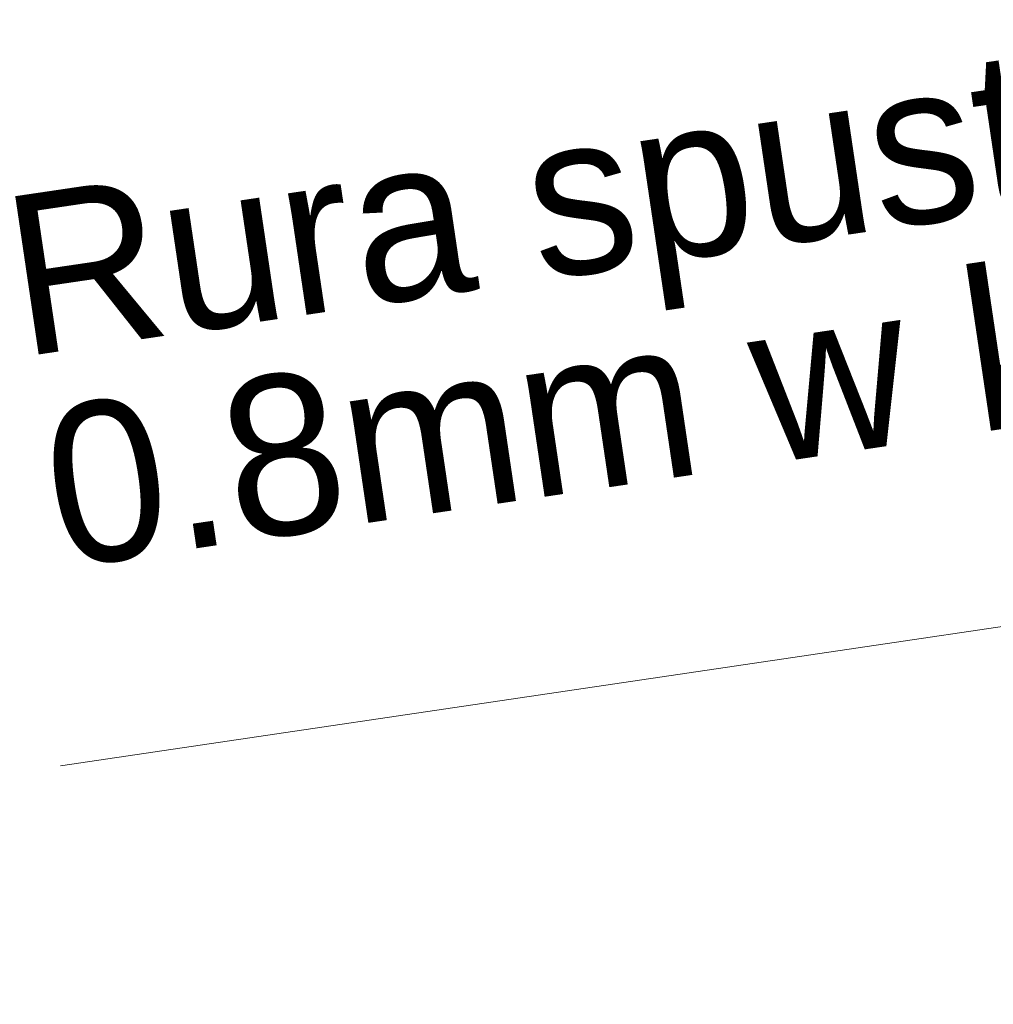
# Model space of a CAD drawing. Header units: metres. Extents: x 10441 to 19716, y -6570 to 1447.
# Tile 30 of 50: x 15921 to 16006, y -3056 to -2970. Entities that reach past the tile are written whole.
import ezdxf
from ezdxf.enums import TextEntityAlignment as Align

# ---------------------------------------------------------------- set-up
doc = ezdxf.new("R2010")
doc.units = ezdxf.units.M
doc.header["$MEASUREMENT"] = 0
doc.linetypes.add('CONTINOUS', pattern=[0])
for name, color, linetype, lineweight in [('#elektryczne', 8, 'Continuous', 20), ('A_OPISY', 8, 'Continuous', 18), ('A_OZACZENIE DRZWI', 8, 'Continuous', 13), ('A_OZNACZENIA OKIEN', 8, 'Continuous', 13)]:
    doc.layers.add(name, color=color, linetype=linetype, lineweight=lineweight)
doc.styles.add('m1_romans', font='romans.shx', dxfattribs={"width": 0.8})
doc.styles.add('opisy okien', font='txt', dxfattribs={"height": 15})

# ---------------------------------------------------------------- blocks, each defined once
blk = doc.blocks.new('podkład')
at = {"layer": 'A_OPISY', "color": 8, "linetype": 'CONTINOUS', "ltscale": 0.1}
blk.add_lwpolyline([(12061.667, -810.947), (12051.79, -744.214), (11741.844, -790.091)], dxfattribs=at)
at = {"layer": 'A_OPISY', "color": 8, "linetype": 'Continuous', "lineweight": 18, "style": 'opisy okien'}
for s, p in [('Rura spustowa ', (11738.403, -754.301)), ('0.8mm w kolorze grafitowym', (11741.741, -772.814))]:
    blk.add_text(s, height=14, rotation=8.41953, dxfattribs=at).set_placement(p)
at = {"layer": 'A_OZACZENIE DRZWI', "color": 8, "ltscale": 0.1, "style": 'm1_romans', "width": 0.8}
for rotation, p in [(98.48606, (12735.073, -773.135)), (359.99999, (12573.801, -1012.699)), (89.99999, (11565.286, -1150.141)), (89.99999, (11872.286, -1150.141)), (89.99999, (12230.03, -1245.641)), (89.99999, (12385.875, -1249.441)), (89.99999, (11565.286, -1370.894)), (89.99999, (11872.286, -1370.894)), (89.99999, (12230.03, -1370.894)), (89.99999, (12389.301, -1370.894)), (89.99999, (11748.794, -1556.148)), (89.99999, (11986.603, -1556.148)), (89.99999, (12389.301, -1556.148)), (359.99999, (12235.051, -1664.2)), (359.99999, (12235.051, -1880.2)), (89.99999, (11745.781, -2001.941))]:
    blk.add_attdef('SZEROKOSC', text='', height=10, rotation=rotation, dxfattribs=at).set_placement(p, align=Align.BOTTOM_CENTER)
for rotation, p in [(98.48606, (12738.555, -773.475)), (359.99999, (12572.951, -1016.093)), (89.99999, (11568.68, -1150.991)), (89.99999, (11875.68, -1150.991)), (89.99999, (12233.423, -1246.491)), (89.99999, (12389.268, -1250.291)), (89.99999, (11568.68, -1371.744)), (89.99999, (11875.68, -1371.744)), (89.99999, (12233.424, -1371.744)), (89.99999, (12392.695, -1371.744)), (89.99999, (11752.187, -1556.998)), (89.99999, (11989.997, -1556.998)), (89.99999, (12392.695, -1556.998)), (359.99999, (12234.201, -1667.593)), (359.99999, (12234.201, -1883.593)), (89.99999, (11749.175, -2002.791))]:
    blk.add_attdef('WYSOKOSC', text='', height=10, rotation=rotation, dxfattribs=at).set_placement(p, align=Align.TOP_CENTER)
at = {"layer": 'A_OZNACZENIA OKIEN', "color": 8, "ltscale": 0.1, "style": 'm1_romans', "width": 0.8}
for rotation, p in [(278.86761, (13403.276, -587.565)), (278.86761, (13013.44, -645.269)), (278.86761, (12475.303, -724.921)), (278.86761, (12253.717, -757.72)), (0.00001, (14011.092, -903.425)), (278.86761, (11051.11, -935.724)), (278.86761, (10670.259, -992.094)), (0.00001, (14011.092, -1578.093)), (89.99999, (10822.997, -2081.555)), (89.99999, (11207.997, -2081.555)), (89.99999, (11973.997, -2081.555)), (89.99999, (13179.195, -2081.555)), (89.99999, (13543.195, -2081.555))]:
    blk.add_attdef('WYSOKOSC', text='', height=10, rotation=rotation, dxfattribs=at).set_placement(p, align=Align.TOP_CENTER)
for rotation, p in [(278.86761, (13373.707, -593.039)), (278.86761, (12983.87, -650.743)), (278.86761, (12445.733, -730.395)), (278.86761, (12224.148, -763.194)), (0.00001, (14017.48, -900.031)), (278.86761, (11021.54, -941.198)), (278.86761, (10640.689, -997.568)), (0.00001, (14017.48, -1574.699)), (89.99999, (10819.603, -2080.704)), (89.99999, (11204.603, -2080.704)), (89.99999, (11970.603, -2080.704)), (89.99999, (13175.801, -2080.704)), (89.99999, (13539.801, -2080.704))]:
    blk.add_attdef('SZEROKOSC', text='', height=10, rotation=rotation, dxfattribs=at).set_placement(p, align=Align.BOTTOM_CENTER)

msp = doc.modelspace()

# ---------------------------------------------------------------- block references
at = {"layer": '#elektryczne', "color": 8, "linetype": 'Continuous', "lineweight": 18}
msp.add_blockref('podkład', (4182.373, -2244.781), dxfattribs=at)

doc.saveas('drawing.dxf')
